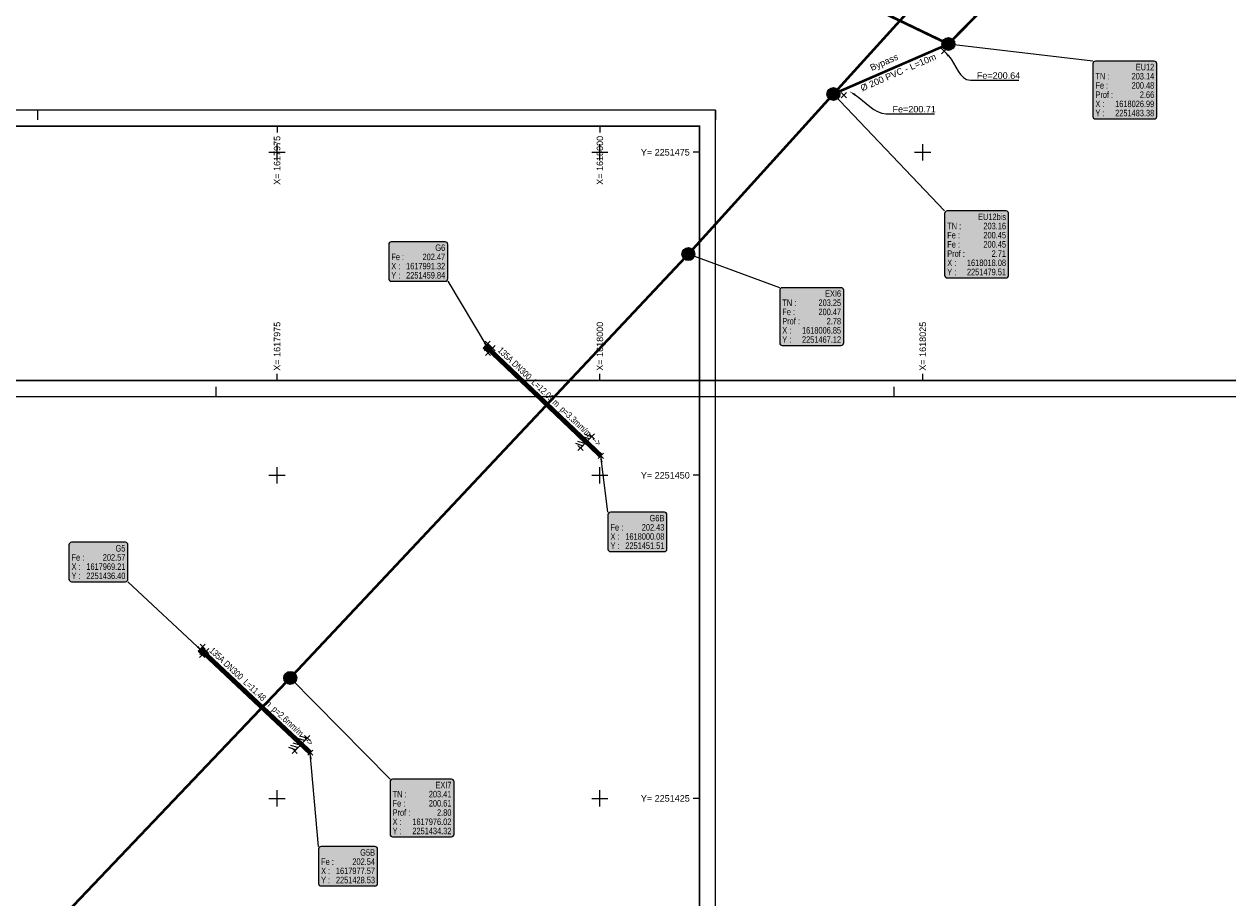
# Model space of a CAD drawing. Header units: metres. Extents: x 1617503 to 1618128, y 2251256 to 2251736.
# Tile 21 of 25: x 1617955 to 1618049, y 2251417 to 2251485. Entities that reach past the tile are written whole.
import ezdxf
from ezdxf import colors
from ezdxf.entities.mleader import LeaderData, LeaderLine
from ezdxf.math import Vec2, Vec3

# ---------------------------------------------------------------- set-up
doc = ezdxf.new("R2010")
doc.units = ezdxf.units.M
doc.header["$LTSCALE"] = 2
doc.header["$PDMODE"] = 3
doc.header["$PDSIZE"] = 0.2
doc.linetypes.add('CACHE', pattern=[0.375, 0.25, -0.125])
doc.layers.get('0').update_dxf_attribs({"linetype": 'CONTINUOUS'})
for name, color, linetype in [('ASS_EP_REC_GRA_SYM', 3, 'CONTINUOUS'), ('ASS_EU_REC_GRA_SYM', 42, 'CONTINUOUS'), ('Cadre', 7, 'CONTINUOUS'), ('Cadre_Croix', 7, 'CONTINUOUS'), ('Cadre_Textes', 7, 'CONTINUOUS'), ('EP 3_Canalisations', 3, 'CONTINUOUS'), ('EP 3_Canalisations_Habillage', 3, 'CONTINUOUS'), ('EP 3_Regards_Habillage', 3, 'CONTINUOUS'), ('EU 1_Canalisations', 42, 'CONTINUOUS'), ('EU 1_Canalisations_Habillage', 42, 'CONTINUOUS'), ('EU 1_Regards', 42, 'CONTINUOUS'), ('EU 1_Regards_Habillage', 42, 'CONTINUOUS'), ('EU 2_Canalisations', 36, 'CACHE'), ('EU 2_Regards', 36, 'CONTINUOUS'), ('EU 2_Regards_Habillage', 36, 'CONTINUOUS'), ('Souten_s', 12, 'CONTINUOUS'), ('SOUTENEMENT', 12, 'CONTINUOUS'), ('TOPOJIS', 7, 'CONTINUOUS')]:
    doc.layers.add(name, color=color, linetype=linetype)
doc.styles.add('ARIAL', font='arial.ttf')
doc.styles.add('ArialNarrow', font='ARIALN.TTF')
doc.styles.add('SWISS721LTBT', font='swissl.ttf')

# ---------------------------------------------------------------- blocks, each defined once
blk = doc.blocks.new('TCPOINT')
at = {"color": 0}
blk.add_point((0, 0), dxfattribs=at)
blk = doc.blocks.new('ATSE120')
at = {"const_width": 0.025, "flags": 128}
blk.add_lwpolyline([(-0.3125, 0, 1), (0.3125, 0, 1)], format="xyb", close=True, dxfattribs=at)
blk.add_circle((0, 0), 0.5)
blk = doc.blocks.new('vrd_reg_1000')
at = {"linetype": 'ByBlock', "lineweight": -2}
h = blk.add_hatch(color=253, dxfattribs=at)
edge = h.paths.add_edge_path()
edge.add_arc((0, 0), 0.5, 0, 360)
h = blk.add_hatch(color=0, dxfattribs=at)
edge = h.paths.add_edge_path()
edge.add_arc((0, 0), 0.417, 0, 360)
edge = h.paths.add_edge_path(flags=17)
edge.add_arc((0, 0), 0.0833, 0, 360)
for radius in [0.5, 0.417, 0.0833]:
    blk.add_circle((0, 0), radius)
blk = doc.blocks.new('gw01')
at = {"true_color": 0xfcfcfc}
h = blk.add_hatch(color=7, dxfattribs=at)
h.dxf.hatch_style = 1
h.paths.add_polyline_path([(0, 0), (1, 0), (1, 1), (0, 1)])
for p, q in [((0.4, 1), (0.4, 0)), ((0.6, 1), (0.6, 0)), ((0.6, 0), (0.6, 0))]:
    blk.add_line(p, q)
for points in [[(0, 0), (1, 0), (1, 1), (0, 1), (0, 0)], [(0.2, 1), (0.2, 0)], [(0.8, 1), (0.8, 0)]]:
    blk.add_lwpolyline(points)
blk = doc.blocks.new('GeoPenc1')
blk.add_line((0, 0), (0.5, 1))

msp = doc.modelspace()

# ---------------------------------------------------------------- hatches: boundary and pattern name
at = {"layer": 'EP 3_Regards_Habillage', "true_color": 0xffffff}
for points in [[(1617983.648, 2251467.871), (1617983.648, 2251465.222, 0.414214), (1617983.848, 2251465.022), (1617988.02, 2251465.022, 0.414214), (1617988.22, 2251465.222), (1617988.22, 2251467.871, 0.414214), (1617988.02, 2251468.071), (1617983.848, 2251468.071, 0.414214)], [(1618000.623, 2251446.946), (1618000.623, 2251444.296, 0.414214), (1618000.823, 2251444.096), (1618004.996, 2251444.096, 0.414214), (1618005.196, 2251444.296), (1618005.196, 2251446.946, 0.414214), (1618004.996, 2251447.146), (1618000.823, 2251447.146, 0.414214)], [(1617958.886, 2251444.615), (1617958.886, 2251441.966, 0.414214), (1617959.086, 2251441.766), (1617963.258, 2251441.766, 0.414214), (1617963.458, 2251441.966), (1617963.458, 2251444.615, 0.414214), (1617963.258, 2251444.815), (1617959.086, 2251444.815, 0.414214)], [(1617978.213, 2251421.072), (1617978.213, 2251418.423, 0.414214), (1617978.413, 2251418.223), (1617982.585, 2251418.223, 0.414214), (1617982.785, 2251418.423), (1617982.785, 2251421.072, 0.414214), (1617982.585, 2251421.272), (1617978.413, 2251421.272, 0.414214)]]:
    msp.add_hatch(color=7, dxfattribs=at).paths.add_polyline_path(points)
at = {"layer": 'EP 3_Regards_Habillage'}
for points in [[(1617991.135, 2251460.31), (1617991.324, 2251459.841), (1617990.999, 2251460.229)], [(1618000.061, 2251451.001), (1618000.077, 2251451.507), (1618000.218, 2251451.021)], [(1617968.896, 2251436.797), (1617969.207, 2251436.398), (1617968.788, 2251436.681)], [(1617977.538, 2251428.029), (1617977.573, 2251428.534), (1617977.696, 2251428.043)]]:
    msp.add_hatch(color=3, dxfattribs=at).paths.add_polyline_path(points)
at = {"layer": 'EU 1_Regards_Habillage'}
msp.add_hatch(color=42, dxfattribs=at).paths.add_polyline_path([(1618027.477, 2251483.24), (1618026.99, 2251483.378), (1618027.496, 2251483.398)])
at = {"layer": 'EU 1_Regards_Habillage', "true_color": 0xffffff}
msp.add_hatch(color=7, dxfattribs=at).paths.add_polyline_path([(1618038.173, 2251481.848), (1618038.173, 2251477.778, 0.414214), (1618038.373, 2251477.578), (1618042.927, 2251477.578, 0.414214), (1618043.127, 2251477.778), (1618043.127, 2251481.848, 0.414214), (1618042.927, 2251482.048), (1618038.373, 2251482.048, 0.414214)])
at = {"layer": 'EU 2_Regards_Habillage'}
for points in [[(1618018.372, 2251479.092), (1618018.085, 2251479.509), (1618018.487, 2251479.201)], [(1618007.295, 2251466.874), (1618006.853, 2251467.121), (1618007.35, 2251467.023)], [(1617976.316, 2251433.911), (1617976.022, 2251434.323), (1617976.429, 2251434.022)]]:
    msp.add_hatch(color=36, dxfattribs=at).paths.add_polyline_path(points)
at = {"layer": 'EU 2_Regards_Habillage', "true_color": 0xffffff}
for points in [[(1618026.696, 2251470.258), (1618026.696, 2251465.478, 0.414214), (1618026.896, 2251465.278), (1618031.451, 2251465.278, 0.414214), (1618031.651, 2251465.478), (1618031.651, 2251470.258, 0.414214), (1618031.451, 2251470.458), (1618026.896, 2251470.458, 0.414214)], [(1618013.924, 2251464.322), (1618013.924, 2251460.252, 0.414214), (1618014.124, 2251460.052), (1618018.679, 2251460.052, 0.414214), (1618018.879, 2251460.252), (1618018.879, 2251464.322, 0.414214), (1618018.679, 2251464.522), (1618014.124, 2251464.522, 0.414214)], [(1617983.749, 2251426.281), (1617983.749, 2251422.222, 0.414214), (1617983.949, 2251422.022), (1617988.504, 2251422.022, 0.414214), (1617988.704, 2251422.222), (1617988.704, 2251426.281, 0.414214), (1617988.504, 2251426.481), (1617983.949, 2251426.481, 0.414214)]]:
    msp.add_hatch(color=7, dxfattribs=at).paths.add_polyline_path(points)

# ---------------------------------------------------------------- linework, layer by layer
at = {"layer": 'Cadre'}
for p, q in [((1617956.462, 2251478.27), (1617956.462, 2251477.52)), ((1618008.962, 2251478.27), (1618008.962, 2251477.52)), ((1617975, 2251477.02), (1617975, 2251476.52)), ((1618000, 2251477.02), (1618000, 2251476.52)), ((1618007.712, 2251475), (1618007.212, 2251475)), ((1617975, 2251457.346), (1617975, 2251457.846)), ((1618000, 2251457.346), (1618000, 2251457.846)), ((1618025, 2251457.346), (1618025, 2251457.846)), ((1617970.279, 2251456.096), (1617970.279, 2251456.846)), ((1618022.779, 2251456.096), (1618022.779, 2251456.846)), ((1618007.712, 2251450), (1618007.212, 2251450)), ((1618007.712, 2251425), (1618007.212, 2251425))]:
    msp.add_line(p, q, dxfattribs=at)
for points in [[(1617812.779, 2251456.096), (1618127.779, 2251456.096), (1618127.779, 2251604.596), (1617812.779, 2251604.596)], [(1617798.962, 2251255.52), (1618008.962, 2251255.52), (1618008.962, 2251478.27), (1617798.962, 2251478.27)]]:
    msp.add_lwpolyline(points, close=True, dxfattribs=at)
at = {"layer": 'Cadre', "const_width": 0.125}
for points in [[(1617814.029, 2251530.346), (1617865.279, 2251530.346), (1617865.279, 2251457.346), (1618126.529, 2251457.346), (1618126.529, 2251603.346), (1617814.029, 2251603.346)], [(1617800.212, 2251256.77), (1618007.712, 2251256.77), (1618007.712, 2251477.02), (1617851.462, 2251477.02), (1617851.462, 2251404.02), (1617800.212, 2251404.02)]]:
    msp.add_lwpolyline(points, close=True, dxfattribs=at)
at = {"layer": 'Cadre_Croix'}
for p, q in [((1617974.375, 2251475), (1617975.625, 2251475)), ((1617975, 2251474.375), (1617975, 2251475.625)), ((1617999.375, 2251475), (1618000.625, 2251475)), ((1618000, 2251474.375), (1618000, 2251475.625)), ((1618024.375, 2251475), (1618025.625, 2251475)), ((1618025, 2251474.375), (1618025, 2251475.625)), ((1617975, 2251449.375), (1617975, 2251450.625)), ((1618000, 2251449.375), (1618000, 2251450.625)), ((1617974.375, 2251450), (1617975.625, 2251450)), ((1617999.375, 2251450), (1618000.625, 2251450)), ((1617975, 2251424.375), (1617975, 2251425.625)), ((1618000, 2251424.375), (1618000, 2251425.625)), ((1617974.375, 2251425), (1617975.625, 2251425)), ((1617999.375, 2251425), (1618000.625, 2251425))]:
    msp.add_line(p, q, dxfattribs=at)
at = {"layer": 'EP 3_Canalisations', "flags": 128}
for points in [[(1617991.324, 2251459.841, 0.374, 0.374, 0), (1618000.077, 2251451.507, 0, 0, 0)], [(1617969.207, 2251436.398, 0.374, 0.374, 0), (1617977.573, 2251428.534, 0, 0, 0)]]:
    msp.add_lwpolyline(points, format="xyseb", dxfattribs=at)
at = {"layer": 'EP 3_Regards_Habillage', "color": 3, "lineweight": 25}
for points in [[(1617983.648, 2251467.871), (1617983.648, 2251465.222, 0.414214), (1617983.848, 2251465.022), (1617988.02, 2251465.022, 0.414214), (1617988.22, 2251465.222), (1617988.22, 2251467.871, 0.414214), (1617988.02, 2251468.071), (1617983.848, 2251468.071, 0.414214), (1617983.648, 2251467.871)], [(1618000.623, 2251446.946), (1618000.623, 2251444.296, 0.414214), (1618000.823, 2251444.096), (1618004.996, 2251444.096, 0.414214), (1618005.196, 2251444.296), (1618005.196, 2251446.946, 0.414214), (1618004.996, 2251447.146), (1618000.823, 2251447.146, 0.414214), (1618000.623, 2251446.946)], [(1617958.886, 2251444.615), (1617958.886, 2251441.966, 0.414214), (1617959.086, 2251441.766), (1617963.258, 2251441.766, 0.414214), (1617963.458, 2251441.966), (1617963.458, 2251444.615, 0.414214), (1617963.258, 2251444.815), (1617959.086, 2251444.815, 0.414214), (1617958.886, 2251444.615)], [(1617978.213, 2251421.072), (1617978.213, 2251418.423, 0.414214), (1617978.413, 2251418.223), (1617982.585, 2251418.223, 0.414214), (1617982.785, 2251418.423), (1617982.785, 2251421.072, 0.414214), (1617982.585, 2251421.272), (1617978.413, 2251421.272, 0.414214), (1617978.213, 2251421.072)]]:
    msp.add_lwpolyline(points, format="xyb", dxfattribs=at)
for points in [[(1617988.22, 2251465.022), (1617991.324, 2251459.841)], [(1618000.623, 2251447.146), (1618000.077, 2251451.507)], [(1617963.458, 2251441.766), (1617969.207, 2251436.398)], [(1617978.213, 2251421.272), (1617977.573, 2251428.534)]]:
    msp.add_lwpolyline(points, dxfattribs=at)
at = {"layer": 'EU 1_Canalisations', "flags": 128}
msp.add_lwpolyline([(1617870.709, 2251566.482, 0.211, 0.211, 0), (1617922.295, 2251536.096, 0.211, 0.211, 0), (1617972.348, 2251509.594, 0.211, 0.211, 0), (1618026.99, 2251483.378, 0.211, 0.211, 0), (1618062.13, 2251519.218, 0.211, 0.211, 0), (1618099.66, 2251557.737, 0.211, 0.211, 0), (1618098.898, 2251562.403, 0, 0, 0)], format="xyseb", dxfattribs=at)
at = {"layer": 'EU 1_Canalisations', "const_width": 0.2, "elevation": 203.158, "flags": 128}
msp.add_lwpolyline([(1618018.085, 2251479.509), (1618026.99, 2251483.378)], dxfattribs=at)
at = {"layer": 'EU 1_Regards_Habillage', "color": 42, "lineweight": 25}
msp.add_lwpolyline([(1618038.173, 2251482.048), (1618026.99, 2251483.378)], dxfattribs=at)
msp.add_lwpolyline([(1618038.173, 2251481.848), (1618038.173, 2251477.778, 0.414214), (1618038.373, 2251477.578), (1618042.927, 2251477.578, 0.414214), (1618043.127, 2251477.778), (1618043.127, 2251481.848, 0.414214), (1618042.927, 2251482.048), (1618038.373, 2251482.048, 0.414214), (1618038.173, 2251481.848)], format="xyb", dxfattribs=at)
at = {"layer": 'EU 2_Canalisations', "const_width": 0.2, "flags": 128}
msp.add_lwpolyline([(1617818.7, 2251267.663), (1617852.207, 2251304.329), (1617882.925, 2251336.889), (1617913.664, 2251369.127), (1617944.952, 2251401.717), (1617976.022, 2251434.323), (1618006.853, 2251467.121), (1618018.085, 2251479.509), (1618036.954, 2251500.294), (1618067.543, 2251533.008), (1618098.898, 2251562.403), (1618097.059, 2251567.466)], dxfattribs=at)
at = {"layer": 'EU 2_Regards_Habillage', "color": 36, "lineweight": 25}
for points in [[(1618026.696, 2251470.458), (1618018.085, 2251479.509)], [(1618013.924, 2251464.522), (1618006.853, 2251467.121)], [(1617983.749, 2251426.481), (1617976.022, 2251434.323)]]:
    msp.add_lwpolyline(points, dxfattribs=at)
for points in [[(1618026.696, 2251470.258), (1618026.696, 2251465.478, 0.414214), (1618026.896, 2251465.278), (1618031.451, 2251465.278, 0.414214), (1618031.651, 2251465.478), (1618031.651, 2251470.258, 0.414214), (1618031.451, 2251470.458), (1618026.896, 2251470.458, 0.414214), (1618026.696, 2251470.258)], [(1618013.924, 2251464.322), (1618013.924, 2251460.252, 0.414214), (1618014.124, 2251460.052), (1618018.679, 2251460.052, 0.414214), (1618018.879, 2251460.252), (1618018.879, 2251464.322, 0.414214), (1618018.679, 2251464.522), (1618014.124, 2251464.522, 0.414214), (1618013.924, 2251464.322)], [(1617983.749, 2251426.281), (1617983.749, 2251422.222, 0.414214), (1617983.949, 2251422.022), (1617988.504, 2251422.022, 0.414214), (1617988.704, 2251422.222), (1617988.704, 2251426.281, 0.414214), (1617988.504, 2251426.481), (1617983.949, 2251426.481, 0.414214), (1617983.749, 2251426.281)]]:
    msp.add_lwpolyline(points, format="xyb", dxfattribs=at)
at = {"layer": 'SOUTENEMENT', "flags": 128}
for points in [[(1617999.381, 2251453.01), (1617998.503, 2251452.119)], [(1617977.327, 2251429.668), (1617976.369, 2251428.685)]]:
    msp.add_lwpolyline(points, dxfattribs=at)

# ---------------------------------------------------------------- block references
at = {"layer": 'ASS_EP_REC_GRA_SYM'}
for p, xscale, yscale, rotation in [((1617991.336, 2251459.483, 203.144), 0.4964393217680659, 0.5151019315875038, 45.81612399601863), ((1617969.208, 2251436.091, 203.307), 0.4370125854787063, 0.4308897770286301, 45.55625223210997)]:
    msp.add_blockref('gw01', p, dxfattribs=dict(at, xscale=xscale, yscale=yscale, rotation=rotation))
at = {"layer": 'ASS_EU_REC_GRA_SYM'}
for p in [(1618026.99, 2251483.378, 203.144), (1618018.085, 2251479.509, 203.158)]:
    msp.add_blockref('ATSE120', p, dxfattribs=at)
at = {"layer": 'EU 1_Regards'}
msp.add_blockref('vrd_reg_1000', (1618026.99, 2251483.378, 203.144), dxfattribs=at)
at = {"layer": 'EU 2_Regards'}
for p in [(1618018.085, 2251479.509, 203.158), (1618006.853, 2251467.121, 203.251), (1617976.022, 2251434.323, 203.41)]:
    msp.add_blockref('vrd_reg_1000', p, dxfattribs=at)
at = {"layer": 'Souten_s', "xscale": 0.5, "yscale": -0.5, "zscale": 0.5}
for p, rotation in [((1617999.363, 2251452.992), 225.4210467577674), ((1617998.662, 2251452.28), 225.4210467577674), ((1617998.837, 2251452.458), 225.4210467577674), ((1617999.013, 2251452.636), 225.4210467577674), ((1617999.188, 2251452.814), 225.4210467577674), ((1617977.31, 2251429.65), 225.737926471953), ((1617976.437, 2251428.755), 225.737926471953), ((1617976.612, 2251428.934), 225.737926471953), ((1617976.786, 2251429.113), 225.737926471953), ((1617976.961, 2251429.292), 225.737926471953), ((1617977.135, 2251429.471), 225.737926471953)]:
    msp.add_blockref('GeoPenc1', p, dxfattribs=dict(at, rotation=rotation))
at = {"layer": 'TOPOJIS'}
for p in [(1618026.99, 2251483.378, 203.144), (1618026.659, 2251482.829, 202.951), (1618018.085, 2251479.509, 203.158), (1618018.894, 2251479.419, 202.891), (1617991.277, 2251459.828, 202.46), (1617991.305, 2251460.19, 203.132), (1617991.682, 2251459.839, 203.145), (1617991.336, 2251459.483, 203.156), (1617999.381, 2251453.01, 203.368), (1617998.503, 2251452.119, 203.345), (1618000.077, 2251451.507, 202.453), (1617969.226, 2251436.344, 202.571), (1617969.243, 2251436.738, 203.303), (1617969.514, 2251436.403, 203.314), (1617969.208, 2251436.091, 203.305), (1617977.327, 2251429.668, 203.461), (1617976.369, 2251428.685, 203.443), (1617977.573, 2251428.534, 202.536)]:
    msp.add_blockref('TCPOINT', p, dxfattribs=at)

# ---------------------------------------------------------------- texts
at = {"layer": 'Cadre_Textes', "style": 'ARIAL'}
for s, p in [('X= 1617975', (1617975.25, 2251472.483)), ('X= 1618000', (1618000.25, 2251472.483)), ('X= 1617975', (1617975.25, 2251458.096)), ('X= 1618000', (1618000.25, 2251458.096)), ('X= 1618025', (1618025.25, 2251458.096))]:
    msp.add_text(s, height=0.5, rotation=90, dxfattribs=at).set_placement(p)
for s, p in [('Y= 2251475', (1618003.175, 2251474.75)), ('Y= 2251450', (1618003.175, 2251449.75)), ('Y= 2251425', (1618003.175, 2251424.75))]:
    msp.add_text(s, height=0.5, dxfattribs=at).set_placement(p)
at = {"layer": 'EP 3_Canalisations_Habillage', "color": 3, "style": 'ArialNarrow'}
for s, rotation, p in [('135A DN300', 316.4054, (1617992.054, 2251459.613, 0.01)), ('L=12.09 m', 316.4054, (1617994.66, 2251457.132, 0.01)), ('p=3.3mm/m', 316.4054, (1617996.863, 2251455.035, 0.01)), ('-->', 316.4054, (1617999.296, 2251452.719, 0.01)), ('135A DN300', 316.7715, (1617969.719, 2251436.382, 0.01)), ('L=11.48 m', 316.7715, (1617972.34, 2251433.918, 0.01)), ('p=2.6mm/m', 316.7715, (1617974.557, 2251431.834, 0.01)), ('-->', 316.7715, (1617977.004, 2251429.534, 0.01))]:
    msp.add_text(s, height=0.5, rotation=rotation, dxfattribs=at).set_placement(p)
at = {"layer": 'EP 3_Regards_Habillage', "color": 3, "style": 'ArialNarrow'}
for s, p in [('G6', (1617987.256, 2251467.363, 0.01)), ('X :', (1617983.848, 2251465.941, 0.01)), ('Fe : ', (1617983.848, 2251466.652, 0.01)), ('1617991.32', (1617984.994, 2251465.941, 0.01)), ('202.47', (1617986.268, 2251466.652, 0.01)), ('Y :', (1617983.848, 2251465.231, 0.01)), ('2251459.84', (1617984.994, 2251465.231, 0.01)), ('G6B', (1618003.85, 2251446.437, 0.01)), ('Fe : ', (1618000.823, 2251445.726, 0.01)), ('202.43', (1618003.244, 2251445.726, 0.01)), ('X :', (1618000.823, 2251445.016, 0.01)), ('1618000.08', (1618001.97, 2251445.016, 0.01)), ('G5', (1617962.494, 2251444.106, 0.01)), ('Y :', (1618000.823, 2251444.305, 0.01)), ('2251451.51', (1618001.97, 2251444.305, 0.01)), ('X :', (1617959.086, 2251442.685, 0.01)), ('Fe : ', (1617959.086, 2251443.395, 0.01)), ('1617969.21', (1617960.232, 2251442.685, 0.01)), ('202.57', (1617961.506, 2251443.395, 0.01)), ('Y :', (1617959.086, 2251441.974, 0.01)), ('2251436.40', (1617960.232, 2251441.974, 0.01)), ('G5B', (1617981.439, 2251420.563, 0.01)), ('Fe : ', (1617978.413, 2251419.853, 0.01)), ('202.54', (1617980.833, 2251419.853, 0.01)), ('Y :', (1617978.413, 2251418.432, 0.01)), ('X :', (1617978.413, 2251419.142, 0.01)), ('2251428.53', (1617979.559, 2251418.432, 0.01)), ('1617977.57', (1617979.559, 2251419.142, 0.01))]:
    msp.add_text(s, height=0.5, dxfattribs=at).set_placement(p)
at = {"layer": 'EU 1_Canalisations_Habillage', "style": 'SWISS721LTBT'}
for s, p in [('%%C 200 PVC - L=10m', (1618020.31, 2251479.702)), ('Bypass', (1618021.052, 2251481.288))]:
    msp.add_text(s, height=0.5, rotation=23.48374, dxfattribs=at).set_placement(p)
at = {"layer": 'EU 1_Regards_Habillage', "color": 42, "style": 'ArialNarrow'}
for s, p in [('EU12', (1618041.495, 2251481.346, 0.01)), ('TN : ', (1618038.373, 2251480.636, 0.01)), ('Fe : ', (1618038.373, 2251479.925, 0.01)), ('203.14', (1618041.175, 2251480.636, 0.01)), ('200.48', (1618041.175, 2251479.925, 0.01)), ('Prof : ', (1618038.373, 2251479.208, 0.01)), ('2.66', (1618041.812, 2251479.208, 0.01)), ('X :', (1618038.373, 2251478.497, 0.01)), ('1618026.99', (1618039.901, 2251478.497, 0.01)), ('Y :', (1618038.373, 2251477.787, 0.01)), ('2251483.38', (1618039.901, 2251477.787, 0.01))]:
    msp.add_text(s, height=0.5, dxfattribs=at).set_placement(p)
at = {"layer": 'EU 2_Regards_Habillage', "color": 36, "style": 'ArialNarrow'}
for s, p in [('EU12bis', (1618029.286, 2251469.756, 0.01)), ('TN : ', (1618026.896, 2251469.045, 0.01)), ('203.16', (1618029.699, 2251469.045, 0.01)), ('Fe : ', (1618026.896, 2251468.335, 0.01)), ('200.45', (1618029.699, 2251468.335, 0.01)), ('Fe :', (1618026.896, 2251467.624, 0.01)), ('Prof : ', (1618026.896, 2251466.907, 0.01)), ('200.45', (1618029.699, 2251467.624, 0.01)), ('2.71', (1618030.336, 2251466.907, 0.01)), ('X :', (1618026.896, 2251466.197, 0.01)), ('1618018.08', (1618028.424, 2251466.197, 0.01)), ('Y :', (1618026.896, 2251465.486, 0.01)), ('2251479.51', (1618028.424, 2251465.486, 0.01)), ('TN : ', (1618014.124, 2251463.109, 0.01)), ('203.25', (1618016.927, 2251463.109, 0.01)), ('EXI6', (1618017.437, 2251463.82, 0.01)), ('Fe : ', (1618014.124, 2251462.399, 0.01)), ('200.47', (1618016.927, 2251462.399, 0.01)), ('Prof : ', (1618014.124, 2251461.682, 0.01)), ('2.78', (1618017.564, 2251461.682, 0.01)), ('Y :', (1618014.124, 2251460.261, 0.01)), ('X :', (1618014.124, 2251460.971, 0.01)), ('2251467.12', (1618015.652, 2251460.261, 0.01)), ('1618006.85', (1618015.652, 2251460.971, 0.01)), ('EXI7', (1617987.262, 2251425.781, 0.01)), ('TN : ', (1617983.949, 2251425.079, 0.01)), ('203.41', (1617986.752, 2251425.079, 0.01)), ('Fe : ', (1617983.949, 2251424.369, 0.01)), ('200.61', (1617986.752, 2251424.369, 0.01)), ('X :', (1617983.949, 2251422.941, 0.01)), ('Prof : ', (1617983.949, 2251423.652, 0.01)), ('1617976.02', (1617985.477, 2251422.941, 0.01)), ('2.80', (1617987.389, 2251423.652, 0.01)), ('Y :', (1617983.949, 2251422.23, 0.01)), ('2251434.32', (1617985.477, 2251422.23, 0.01))]:
    msp.add_text(s, height=0.5, dxfattribs=at).set_placement(p)

# ---------------------------------------------------------------- leaders
at = {"layer": 'EU 1_Canalisations'}
ml = msp.add_multileader_mtext('Standard', dxfattribs=at)
ml.set_content('Fe=200.64', color=256, style='SWISS721LTBT')
ml.set_leader_properties()
ml.build(insert=Vec2(0, 0))
ml.multileader.update_dxf_attribs({"leader_type": 2, "text_left_attachment_type": 6, "text_right_attachment_type": 6, "dogleg_length": 0.36, "arrow_head_size": 0.5})
ctx = ml.context
ctx.base_point, ctx.char_height, ctx.arrow_head_size, ctx.landing_gap_size, ctx.plane_origin = Vec3(1618028.691, 2251480.587, 202.951), 0.5, 0.5, 0.5, Vec3(1618026.659, 2251482.829, 202.951)
ctx.left_attachment, ctx.right_attachment = 6, 6
notes = []
notes.append((ctx, [(0, (1, 1, 0), (1618028.331, 2251480.587, 202.951), (1, 0), 0.36, [(0, [(1618026.659, 2251482.829, 202.951)], 0, [])])]))
ctx.mtext.insert, ctx.mtext.flow_direction = Vec3(1618029.191, 2251481.187, 202.951), 5
ml = msp.add_multileader_mtext('Standard', dxfattribs=at)
ml.set_content('Fe=200.71', color=256, style='SWISS721LTBT')
ml.set_leader_properties()
ml.build(insert=Vec2(0, 0))
ml.multileader.update_dxf_attribs({"leader_type": 2, "text_left_attachment_type": 6, "text_right_attachment_type": 6, "dogleg_length": 0.36, "arrow_head_size": 0.5})
ctx = ml.context
ctx.base_point, ctx.char_height, ctx.arrow_head_size, ctx.landing_gap_size, ctx.plane_origin = Vec3(1618022.161, 2251477.987), 0.5, 0.5, 0.5, Vec3(1618019.336, 2251479.708)
ctx.left_attachment, ctx.right_attachment = 6, 6
notes.append((ctx, [(0, (1, 1, 0), (1618021.801, 2251477.987), (1, 0), 0.36, [(0, [(1618019.336, 2251479.708)], 0, [])])]))
ctx.mtext.insert, ctx.mtext.flow_direction = Vec3(1618022.661, 2251478.587), 5
for ctx, leaders in notes:
    for number, flags, end, landing, length, lines in leaders:
        leader = LeaderData()
        leader.index, (leader.has_last_leader_line, leader.has_dogleg_vector, leader.attachment_direction) = number, flags
        leader.last_leader_point, leader.dogleg_vector, leader.dogleg_length = Vec3(end), Vec3(landing), length
        for number, points, colour, breaks in lines:
            line = LeaderLine()
            line.index, line.vertices, line.color, line.breaks = number, Vec3.list(points), colors.encode_raw_color(colour), breaks
            leader.lines.append(line)
        ctx.leaders.append(leader)

doc.saveas('drawing.dxf')
